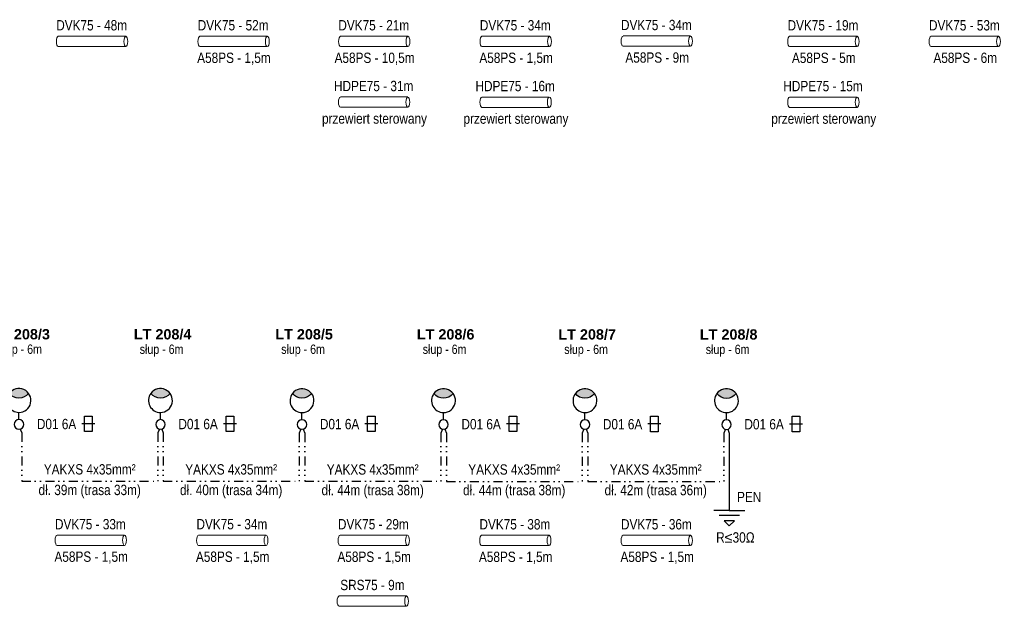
# Model space of a CAD drawing. Header units: metres. Extents: x 6498236 to 6498863, y 5963057 to 5963305.
# Tile 2 of 4: x 6498435 to 6498626, y 5963061 to 5963175. Entities that reach past the tile are written whole.
import ezdxf
from ezdxf.entities.mleader import LeaderData, LeaderLine
from ezdxf.enums import TextEntityAlignment as Align
from ezdxf.math import Vec2, Vec3

# ---------------------------------------------------------------- set-up
doc = ezdxf.new("R2010")
doc.units = ezdxf.units.M
doc.header["$MEASUREMENT"] = 0
doc.linetypes.add('DIVIDE', pattern=[1.25, 0.5, -0.25, 0, -0.25, 0, -0.25])
doc.layers.get('0').update_dxf_attribs({"color": 8, "linetype": 'CONTINUOUS', "lineweight": 13})
for name, color, linetype, lineweight in [('E_proj_opisy', 7, 'CONTINUOUS', 9), ('E_proj_ośw_latarnia 6650', 214, 'CONTINUOUS', 30), ('E_proj_urządzenia_obw. 100', 104, 'CONTINUOUS', 25), ('E_proj_urządzenia_obw. 200', 1, 'CONTINUOUS', 25)]:
    doc.layers.add(name, color=color, linetype=linetype, lineweight=lineweight)
doc.styles.add('Andy', font='arial.ttf', dxfattribs={"height": 2})
doc.styles.add('Andy 14', font='arial.ttf', dxfattribs={"height": 2.8})
doc.styles.add('Narrow', font='ARIALN.TTF', dxfattribs={"height": 2})

# ---------------------------------------------------------------- blocks, each defined once
blk = doc.blocks.new('osłona rurowa')
at = {"linetype": 'Continuous', "lineweight": 13, "ltscale": 5}
for points in [[(-6.58, 1), (6.52, 1)], [(6.52, -1.01), (-6.58, -1.01)]]:
    blk.add_lwpolyline(points, dxfattribs=at)
at = {"linetype": 'Continuous', "lineweight": 13, "ltscale": 5, "extrusion": (0, 0, -1)}
blk.add_ellipse((-6.58, -0.01), major_axis=(0, -1), ratio=0.370043, dxfattribs=at)
blk.add_ellipse((6.52, -0.01), major_axis=(0, -1), ratio=0.370043, start_param=3.141593, end_param=6.283185, dxfattribs=at)
at = {"layer": 'E_proj_opisy', "style": 'Andy'}
for tag, p in [('OSŁONA', (-0.03, 3.13)), ('DŁUGOŚĆ', (-0.05, -1.43))]:
    blk.add_attdef(tag, text='', height=2, dxfattribs=at).set_placement(p, align=Align.MIDDLE_CENTER)
blk = doc.blocks.new('oprawa drogi')
at = {"linetype": 'Continuous'}
blk.add_hatch(color=256, dxfattribs=at).paths.add_polyline_path([(1.86, 6.03, -0.499961), (-1.86, 6.03, -0.500018)])
for points in [[(0, 0.93, -1), (0, -0.93, -1), (0, 0.93), (0, 2.32, -1.618034), (1.86, 6.03, -0.618034), (0, 2.32)], [(-1.86, 6.03, 0.499961), (1.86, 6.03)]]:
    blk.add_lwpolyline(points, format="xyb", dxfattribs=at)

msp = doc.modelspace()

# ---------------------------------------------------------------- linework, layer by layer
at = {"layer": 'E_proj_urządzenia_obw. 200', "linetype": 'Continuous', "ltscale": 0.1}
for p, q in [((6498449.52, 5963096.34), (6498447.02, 5963096.34)), ((6498476.99, 5963096.33), (6498474.49, 5963096.33)), ((6498504.45, 5963096.33), (6498501.95, 5963096.33)), ((6498531.92, 5963096.32), (6498529.42, 5963096.32)), ((6498559.39, 5963096.31), (6498556.89, 5963096.31)), ((6498586.86, 5963096.3), (6498584.36, 5963096.3))]:
    msp.add_line(p, q, dxfattribs=at)
at = {"layer": 'E_proj_urządzenia_obw. 200', "linetype": 'DIVIDE', "lineweight": 30, "ltscale": 3.5}
for p, q in [((6498462.05, 5963095.31), (6498461.74, 5963094.56)), ((6498489.52, 5963095.31), (6498489.2, 5963094.55)), ((6498516.99, 5963095.3), (6498516.67, 5963094.54)), ((6498544.46, 5963095.29), (6498544.14, 5963094.53)), ((6498571.92, 5963095.28), (6498571.61, 5963094.53))]:
    msp.add_line(p, q, dxfattribs=at)
at = {"layer": 'E_proj_urządzenia_obw. 200', "lineweight": 30, "ltscale": 3.5}
for p, q in [((6498572.68, 5963094.53), (6498572.68, 5963079.52)), ((6498572.68, 5963079.52), (6498569.68, 5963079.52)), ((6498574.68, 5963078.52), (6498570.68, 5963078.52)), ((6498572.68, 5963079.52), (6498575.68, 5963079.52)), ((6498571.68, 5963077.52), (6498572.68, 5963076.52)), ((6498573.68, 5963077.52), (6498571.68, 5963077.52)), ((6498572.68, 5963076.52), (6498573.68, 5963077.52))]:
    msp.add_line(p, q, dxfattribs=at)
at = {"layer": 'E_proj_urządzenia_obw. 200', "linetype": 'Continuous', "ltscale": 0.1}
for points in [[(6498449.02, 5963094.84), (6498447.52, 5963094.84), (6498447.52, 5963097.84), (6498449.02, 5963097.84)], [(6498476.49, 5963094.83), (6498474.99, 5963094.83), (6498474.99, 5963097.83), (6498476.49, 5963097.83)], [(6498503.95, 5963094.83), (6498502.45, 5963094.83), (6498502.45, 5963097.83), (6498503.95, 5963097.83)], [(6498531.42, 5963094.82), (6498529.92, 5963094.82), (6498529.92, 5963097.82), (6498531.42, 5963097.82)], [(6498558.89, 5963094.81), (6498557.39, 5963094.81), (6498557.39, 5963097.81), (6498558.89, 5963097.81)], [(6498586.36, 5963094.8), (6498584.86, 5963094.8), (6498584.86, 5963097.8), (6498586.36, 5963097.8)]]:
    msp.add_lwpolyline(points, close=True, dxfattribs=at)
at = {"layer": 'E_proj_urządzenia_obw. 200', "linetype": 'DIVIDE', "lineweight": 30, "ltscale": 3.5}
for points in [[(6498435.03, 5963095.33), (6498435.34, 5963094.57)], [(6498435.34, 5963094.57), (6498435.34, 5963085.2), (6498461.73, 5963085.2)], [(6498461.74, 5963094.56), (6498461.73, 5963085.19)], [(6498462.5, 5963095.32), (6498462.81, 5963094.56)], [(6498462.81, 5963094.56), (6498462.81, 5963085.19), (6498489.2, 5963085.19)], [(6498489.2, 5963094.55), (6498489.2, 5963085.18)], [(6498489.96, 5963095.31), (6498490.28, 5963094.55)], [(6498490.28, 5963094.55), (6498490.28, 5963085.18), (6498516.67, 5963085.18)], [(6498516.67, 5963094.54), (6498516.67, 5963085.17)], [(6498517.43, 5963095.31), (6498517.75, 5963094.55)], [(6498517.75, 5963094.55), (6498517.75, 5963085.17), (6498544.14, 5963085.17)], [(6498544.14, 5963094.53), (6498544.14, 5963085.16)], [(6498544.9, 5963095.3), (6498545.21, 5963094.54)], [(6498545.21, 5963094.54), (6498545.21, 5963085.16), (6498571.6, 5963085.16)], [(6498571.61, 5963094.53), (6498571.6, 5963085.16)], [(6498572.37, 5963095.29), (6498572.68, 5963094.53)]]:
    msp.add_lwpolyline(points, dxfattribs=at)

# ---------------------------------------------------------------- block references
at = {"layer": 'E_proj_urządzenia_obw. 100'}
ref = msp.add_blockref('osłona rurowa', (6498590.91, 5963170.61), dxfattribs=dict(at, xscale=-1))
ref.add_attrib('OSŁONA', 'DVK75 - 19m', dxfattribs={"layer": '0', "height": 2, "style": 'Narrow'}).set_placement((6498590.86, 5963173.74), align=Align.MIDDLE_CENTER)
ref.add_attrib('DŁUGOŚĆ', 'A58PS - 5m', dxfattribs={"layer": '0', "height": 2, "style": 'Narrow'}).set_placement((6498591.01, 5963167.42), align=Align.MIDDLE_CENTER)
ref = msp.add_blockref('osłona rurowa', (6498618.36, 5963170.61), dxfattribs=dict(at, xscale=-1))
ref.add_attrib('OSŁONA', 'DVK75 - 53m', dxfattribs={"layer": '0', "height": 2, "style": 'Narrow'}).set_placement((6498618.31, 5963173.74), align=Align.MIDDLE_CENTER)
ref.add_attrib('DŁUGOŚĆ', 'A58PS - 6m', dxfattribs={"layer": '0', "height": 2, "style": 'Narrow'}).set_placement((6498618.47, 5963167.43), align=Align.MIDDLE_CENTER)
ref = msp.add_blockref('osłona rurowa', (6498590.91, 5963158.81), dxfattribs=dict(at, xscale=-1))
ref.add_attrib('OSŁONA', 'HDPE75 - 15m', dxfattribs={"layer": '0', "height": 2, "style": 'Narrow'}).set_placement((6498590.86, 5963161.94), align=Align.MIDDLE_CENTER)
ref.add_attrib('DŁUGOŚĆ', 'przewiert sterowany', dxfattribs={"layer": '0', "height": 2, "style": 'Narrow'}).set_placement((6498591.01, 5963155.62), align=Align.MIDDLE_CENTER)
at = {"layer": 'E_proj_urządzenia_obw. 200'}
ref = msp.add_blockref('osłona rurowa', (6498448.95, 5963170.62), dxfattribs=dict(at, xscale=-1))
ref.add_attrib('OSŁONA', 'DVK75 - 48m', dxfattribs={"layer": '0', "height": 2, "style": 'Narrow'}).set_placement((6498448.9, 5963173.75), align=Align.MIDDLE_CENTER)
ref = msp.add_blockref('osłona rurowa', (6498476.42, 5963170.62), dxfattribs=dict(at, xscale=-1))
ref.add_attrib('OSŁONA', 'DVK75 - 52m', dxfattribs={"layer": '0', "height": 2, "style": 'Narrow'}).set_placement((6498476.36, 5963173.75), align=Align.MIDDLE_CENTER)
ref.add_attrib('DŁUGOŚĆ', 'A58PS - 1,5m', dxfattribs={"layer": '0', "height": 2, "style": 'Narrow'}).set_placement((6498476.52, 5963167.43), align=Align.MIDDLE_CENTER)
ref = msp.add_blockref('osłona rurowa', (6498503.72, 5963170.62), dxfattribs=dict(at, xscale=-1))
ref.add_attrib('OSŁONA', 'DVK75 - 21m', dxfattribs={"layer": '0', "height": 2, "style": 'Narrow'}).set_placement((6498503.66, 5963173.75), align=Align.MIDDLE_CENTER)
ref.add_attrib('DŁUGOŚĆ', 'A58PS - 10,5m', dxfattribs={"layer": '0', "height": 2, "style": 'Narrow'}).set_placement((6498503.82, 5963167.43), align=Align.MIDDLE_CENTER)
ref = msp.add_blockref('osłona rurowa', (6498531.18, 5963170.61), dxfattribs=dict(at, xscale=-1))
ref.add_attrib('OSŁONA', 'DVK75 - 34m', dxfattribs={"layer": '0', "height": 2, "style": 'Narrow'}).set_placement((6498531.13, 5963173.74), align=Align.MIDDLE_CENTER)
ref.add_attrib('DŁUGOŚĆ', 'A58PS - 1,5m', dxfattribs={"layer": '0', "height": 2, "style": 'Narrow'}).set_placement((6498531.29, 5963167.43), align=Align.MIDDLE_CENTER)
ref = msp.add_blockref('osłona rurowa', (6498558.57, 5963170.67), dxfattribs=dict(at, xscale=-1))
ref.add_attrib('OSŁONA', 'DVK75 - 34m', dxfattribs={"layer": '0', "height": 2, "style": 'Narrow'}).set_placement((6498558.52, 5963173.8), align=Align.MIDDLE_CENTER)
ref.add_attrib('DŁUGOŚĆ', 'A58PS - 9m', dxfattribs={"layer": '0', "height": 2, "style": 'Narrow'}).set_placement((6498558.68, 5963167.48), align=Align.MIDDLE_CENTER)
ref = msp.add_blockref('osłona rurowa', (6498503.7, 5963158.82), dxfattribs=dict(at, xscale=-1))
ref.add_attrib('OSŁONA', 'HDPE75 - 31m', dxfattribs={"layer": '0', "height": 2, "style": 'Narrow'}).set_placement((6498503.64, 5963161.95), align=Align.MIDDLE_CENTER)
ref.add_attrib('DŁUGOŚĆ', 'przewiert sterowany', dxfattribs={"layer": '0', "height": 2, "style": 'Narrow'}).set_placement((6498503.8, 5963155.63), align=Align.MIDDLE_CENTER)
ref = msp.add_blockref('osłona rurowa', (6498531.16, 5963158.81), dxfattribs=dict(at, xscale=-1))
ref.add_attrib('OSŁONA', 'HDPE75 - 16m', dxfattribs={"layer": '0', "height": 2, "style": 'Narrow'}).set_placement((6498531.11, 5963161.94), align=Align.MIDDLE_CENTER)
ref.add_attrib('DŁUGOŚĆ', 'przewiert sterowany', dxfattribs={"layer": '0', "height": 2, "style": 'Narrow'}).set_placement((6498531.26, 5963155.62), align=Align.MIDDLE_CENTER)
ref = msp.add_blockref('osłona rurowa', (6498448.7, 5963073.73), dxfattribs=dict(at, xscale=-1))
ref.add_attrib('OSŁONA', 'DVK75 - 33m', dxfattribs={"layer": '0', "height": 2, "style": 'Narrow'}).set_placement((6498448.65, 5963076.85), align=Align.MIDDLE_CENTER)
ref.add_attrib('DŁUGOŚĆ', 'A58PS - 1,5m', dxfattribs={"layer": '0', "height": 2, "style": 'Narrow'}).set_placement((6498448.81, 5963070.54), align=Align.MIDDLE_CENTER)
ref = msp.add_blockref('osłona rurowa', (6498476.17, 5963073.72), dxfattribs=dict(at, xscale=-1))
ref.add_attrib('OSŁONA', 'DVK75 - 34m', dxfattribs={"layer": '0', "height": 2, "style": 'Narrow'}).set_placement((6498476.12, 5963076.85), align=Align.MIDDLE_CENTER)
ref.add_attrib('DŁUGOŚĆ', 'A58PS - 1,5m', dxfattribs={"layer": '0', "height": 2, "style": 'Narrow'}).set_placement((6498476.27, 5963070.53), align=Align.MIDDLE_CENTER)
ref = msp.add_blockref('osłona rurowa', (6498503.64, 5963073.71), dxfattribs=dict(at, xscale=-1))
ref.add_attrib('OSŁONA', 'DVK75 - 29m', dxfattribs={"layer": '0', "height": 2, "style": 'Narrow'}).set_placement((6498503.58, 5963076.84), align=Align.MIDDLE_CENTER)
ref.add_attrib('DŁUGOŚĆ', 'A58PS - 1,5m', dxfattribs={"layer": '0', "height": 2, "style": 'Narrow'}).set_placement((6498503.74, 5963070.52), align=Align.MIDDLE_CENTER)
ref = msp.add_blockref('osłona rurowa', (6498531.11, 5963073.7), dxfattribs=dict(at, xscale=-1))
ref.add_attrib('OSŁONA', 'DVK75 - 38m', dxfattribs={"layer": '0', "height": 2, "style": 'Narrow'}).set_placement((6498531.05, 5963076.83), align=Align.MIDDLE_CENTER)
ref.add_attrib('DŁUGOŚĆ', 'A58PS - 1,5m', dxfattribs={"layer": '0', "height": 2, "style": 'Narrow'}).set_placement((6498531.21, 5963070.51), align=Align.MIDDLE_CENTER)
ref = msp.add_blockref('osłona rurowa', (6498558.57, 5963073.7), dxfattribs=dict(at, xscale=-1))
ref.add_attrib('OSŁONA', 'DVK75 - 36m', dxfattribs={"layer": '0', "height": 2, "style": 'Narrow'}).set_placement((6498558.52, 5963076.83), align=Align.MIDDLE_CENTER)
ref.add_attrib('DŁUGOŚĆ', 'A58PS - 1,5m', dxfattribs={"layer": '0', "height": 2, "style": 'Narrow'}).set_placement((6498558.68, 5963070.51), align=Align.MIDDLE_CENTER)
ref = msp.add_blockref('osłona rurowa', (6498503.45, 5963061.91), dxfattribs=dict(at, xscale=-1))
ref.add_attrib('OSŁONA', 'SRS75 - 9m', dxfattribs={"layer": '0', "height": 2, "style": 'Narrow'}).set_placement((6498503.4, 5963065.04), align=Align.MIDDLE_CENTER)

# ---------------------------------------------------------------- texts
at = {"layer": 'E_proj_urządzenia_obw. 200', "char_height": 2, "attachment_point": 5, "style": 'Narrow'}
for insert in [(6498442.09, 5963096.29), (6498469.56, 5963096.28), (6498497.03, 5963096.27), (6498524.5, 5963096.26), (6498551.96, 5963096.25), (6498579.43, 5963096.25)]:
    msp.add_mtext('D01 6A', dxfattribs=dict(at, insert=insert))
at = {"layer": 'E_proj_urządzenia_obw. 200', "char_height": 2, "style": 'Narrow'}
for s, insert, attachment_point, line_spacing_factor in [('YAKXS 4x35mm²\\Pdł. 39m (trasa 33m)', (6498448.52, 5963085.2), 5, 1.2), ('YAKXS 4x35mm²\\Pdł. 40m (trasa 34m)', (6498475.98, 5963085.19), 5, 1.2), ('YAKXS 4x35mm²\\Pdł. 44m (trasa 38m)', (6498503.45, 5963085.18), 5, 1.2), ('YAKXS 4x35mm²\\Pdł. 44m (trasa 38m)', (6498530.92, 5963085.17), 5, 1.2), ('YAKXS 4x35mm²\\Pdł. 42m (trasa 36m)', (6498558.39, 5963085.17), 5, 1.2), ('PEN', (6498578.88, 5963082.13), 6, 1.3), ('R≤30Ω', (6498577.6, 5963074.26), 6, 1.3)]:
    msp.add_mtext(s, dxfattribs=dict(at, insert=insert, attachment_point=attachment_point, line_spacing_factor=line_spacing_factor))

# ---------------------------------------------------------------- leaders
at = {"layer": 'E_proj_ośw_latarnia 6650', "lineweight": 20}
ml = msp.add_multileader_mtext('Standard', dxfattribs=at)
ml.set_content('\\A1;{\\fArial|b1|i0|c238|p34;LT 208/3}\\P{\\fArial Narrow|b0|i0|c238|p34;\\H0.9x;  \\fArial Narrow|b0|i0|c0|p34;słup - \\fArial Narrow|b0|i0|c238|p34;6\\fArial Narrow|b0|i0|c0|p34;m}', color=256, style='Andy 14')
ml.set_leader_properties()
ml.build(insert=Vec2(0, 0))
ml.multileader.update_dxf_attribs({"has_text_frame": 1, "text_right_attachment_type": 6, "dogleg_length": 0.36, "arrow_head_size": 0.18})
ctx = ml.context
ctx.base_point, ctx.char_height, ctx.arrow_head_size, ctx.landing_gap_size, ctx.plane_origin = Vec3(6498428.82, 5963113.49), 2, 0.18, 0.8, Vec3(6498338.84, 5963335.54)
ctx.right_attachment = 6
ctx.mtext.insert, ctx.mtext.defined_height, ctx.mtext.line_spacing_factor, ctx.mtext.flow_direction = Vec3(6498429.62, 5963114.74), 1.32, 0.9, 5
ctx.mtext.has_bg_fill, ctx.mtext.bg_color, ctx.mtext.bg_scale_factor, ctx.mtext.bg_transparency, ctx.mtext.use_window_bg_color = 1, -1073741824, 1.3, 0, 1
ml = msp.add_multileader_mtext('Standard', dxfattribs=at)
ml.set_content('\\A1;{\\fArial|b1|i0|c238|p34;LT 208/4}\\P{\\fArial Narrow|b0|i0|c238|p34;\\H0.9x;  \\fArial Narrow|b0|i0|c0|p34;słup - \\fArial Narrow|b0|i0|c238|p34;6\\fArial Narrow|b0|i0|c0|p34;m}', color=256, style='Andy 14')
ml.set_leader_properties()
ml.build(insert=Vec2(0, 0))
ml.multileader.update_dxf_attribs({"has_text_frame": 1, "text_right_attachment_type": 6, "dogleg_length": 0.36, "arrow_head_size": 0.18})
ctx = ml.context
ctx.base_point, ctx.char_height, ctx.arrow_head_size, ctx.landing_gap_size, ctx.plane_origin = Vec3(6498456.29, 5963113.48), 2, 0.18, 0.8, Vec3(6498366.31, 5963335.53)
ctx.right_attachment = 6
ctx.mtext.insert, ctx.mtext.defined_height, ctx.mtext.line_spacing_factor, ctx.mtext.flow_direction = Vec3(6498457.09, 5963114.73), 1.32, 0.9, 5
ctx.mtext.has_bg_fill, ctx.mtext.bg_color, ctx.mtext.bg_scale_factor, ctx.mtext.bg_transparency, ctx.mtext.use_window_bg_color = 1, -1073741824, 1.3, 0, 1
ml = msp.add_multileader_mtext('Standard', dxfattribs=at)
ml.set_content('\\A1;{\\fArial|b1|i0|c238|p34;LT 208/5}\\P{\\fArial Narrow|b0|i0|c238|p34;\\H0.9x;  \\fArial Narrow|b0|i0|c0|p34;słup - \\fArial Narrow|b0|i0|c238|p34;6\\fArial Narrow|b0|i0|c0|p34;m}', color=256, style='Andy 14')
ml.set_leader_properties()
ml.build(insert=Vec2(0, 0))
ml.multileader.update_dxf_attribs({"has_text_frame": 1, "text_right_attachment_type": 6, "dogleg_length": 0.36, "arrow_head_size": 0.18})
ctx = ml.context
ctx.base_point, ctx.char_height, ctx.arrow_head_size, ctx.landing_gap_size, ctx.plane_origin = Vec3(6498483.75, 5963113.48), 2, 0.18, 0.8, Vec3(6498393.78, 5963335.52)
ctx.right_attachment = 6
ctx.mtext.insert, ctx.mtext.defined_height, ctx.mtext.line_spacing_factor, ctx.mtext.flow_direction = Vec3(6498484.55, 5963114.73), 1.32, 0.9, 5
ctx.mtext.has_bg_fill, ctx.mtext.bg_color, ctx.mtext.bg_scale_factor, ctx.mtext.bg_transparency, ctx.mtext.use_window_bg_color = 1, -1073741824, 1.3, 0, 1
ml = msp.add_multileader_mtext('Standard', dxfattribs=at)
ml.set_content('\\A1;{\\fArial|b1|i0|c238|p34;LT 208/6}\\P{\\fArial Narrow|b0|i0|c238|p34;\\H0.9x;  \\fArial Narrow|b0|i0|c0|p34;słup - \\fArial Narrow|b0|i0|c238|p34;6\\fArial Narrow|b0|i0|c0|p34;m}', color=256, style='Andy 14')
ml.set_leader_properties()
ml.build(insert=Vec2(0, 0))
ml.multileader.update_dxf_attribs({"has_text_frame": 1, "text_right_attachment_type": 6, "dogleg_length": 0.36, "arrow_head_size": 0.18})
ctx = ml.context
ctx.base_point, ctx.char_height, ctx.arrow_head_size, ctx.landing_gap_size, ctx.plane_origin = Vec3(6498511.22, 5963113.47), 2, 0.18, 0.8, Vec3(6498421.25, 5963335.51)
ctx.right_attachment = 6
ctx.mtext.insert, ctx.mtext.defined_height, ctx.mtext.line_spacing_factor, ctx.mtext.flow_direction = Vec3(6498512.02, 5963114.72), 1.32, 0.9, 5
ctx.mtext.has_bg_fill, ctx.mtext.bg_color, ctx.mtext.bg_scale_factor, ctx.mtext.bg_transparency, ctx.mtext.use_window_bg_color = 1, -1073741824, 1.3, 0, 1
ml = msp.add_multileader_mtext('Standard', dxfattribs=at)
ml.set_content('\\A1;{\\fArial|b1|i0|c238|p34;LT 208/7}\\P{\\fArial Narrow|b0|i0|c238|p34;\\H0.9x;  \\fArial Narrow|b0|i0|c0|p34;słup - \\fArial Narrow|b0|i0|c238|p34;6\\fArial Narrow|b0|i0|c0|p34;m}', color=256, style='Andy 14')
ml.set_leader_properties()
ml.build(insert=Vec2(0, 0))
ml.multileader.update_dxf_attribs({"has_text_frame": 1, "text_right_attachment_type": 6, "dogleg_length": 0.36, "arrow_head_size": 0.18})
ctx = ml.context
ctx.base_point, ctx.char_height, ctx.arrow_head_size, ctx.landing_gap_size, ctx.plane_origin = Vec3(6498538.69, 5963113.46), 2, 0.18, 0.8, Vec3(6498448.71, 5963335.51)
ctx.right_attachment = 6
ctx.mtext.insert, ctx.mtext.defined_height, ctx.mtext.line_spacing_factor, ctx.mtext.flow_direction = Vec3(6498539.49, 5963114.71), 1.32, 0.9, 5
ctx.mtext.has_bg_fill, ctx.mtext.bg_color, ctx.mtext.bg_scale_factor, ctx.mtext.bg_transparency, ctx.mtext.use_window_bg_color = 1, -1073741824, 1.3, 0, 1
ml = msp.add_multileader_mtext('Standard', dxfattribs=at)
ml.set_content('\\A1;{\\fArial|b1|i0|c238|p34;LT 208/8}\\P{\\fArial Narrow|b0|i0|c238|p34;\\H0.9x;  \\fArial Narrow|b0|i0|c0|p34;słup - \\fArial Narrow|b0|i0|c238|p34;6\\fArial Narrow|b0|i0|c0|p34;m}', color=256, style='Andy 14')
ml.set_leader_properties()
ml.build(insert=Vec2(0, 0))
ml.multileader.update_dxf_attribs({"has_text_frame": 1, "text_right_attachment_type": 6, "dogleg_length": 0.36, "arrow_head_size": 0.18})
ctx = ml.context
ctx.base_point, ctx.char_height, ctx.arrow_head_size, ctx.landing_gap_size, ctx.plane_origin = Vec3(6498566.16, 5963113.45), 2, 0.18, 0.8, Vec3(6498476.18, 5963335.5)
ctx.right_attachment = 6
ctx.mtext.insert, ctx.mtext.defined_height, ctx.mtext.line_spacing_factor, ctx.mtext.flow_direction = Vec3(6498566.96, 5963114.7), 1.32, 0.9, 5
ctx.mtext.has_bg_fill, ctx.mtext.bg_color, ctx.mtext.bg_scale_factor, ctx.mtext.bg_transparency, ctx.mtext.use_window_bg_color = 1, -1073741824, 1.3, 0, 1

# ---------------------------------------------------------------- next in the draw order: block references
at = {"layer": 'E_proj_ośw_latarnia 6650', "color": 214, "xscale": -1}
for p in [(6498434.79, 5963096.23), (6498462.26, 5963096.22), (6498489.73, 5963096.21), (6498517.2, 5963096.2), (6498544.66, 5963096.2), (6498572.13, 5963096.19)]:
    msp.add_blockref('oprawa drogi', p, dxfattribs=at)

doc.saveas('drawing.dxf')
